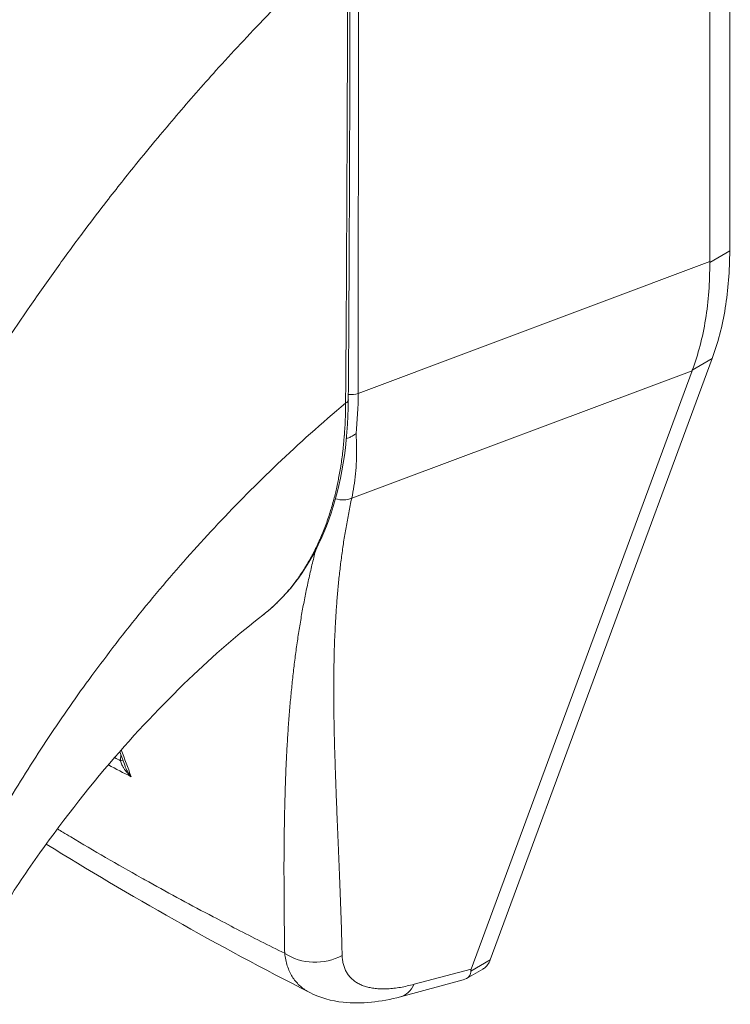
# Model space of a CAD drawing. Header units: inches. Extents: x 23 to 461, y 9 to 290.
# Tile 48 of 57: x 436.273 to 437.146, y 127.887 to 129.096. Entities that reach past the tile are written whole.
import ezdxf

# ---------------------------------------------------------------- set-up
doc = ezdxf.new("R2010")
doc.units = ezdxf.units.IN
doc.header["$LTSCALE"] = 28
doc.header["$MEASUREMENT"] = 0
doc.layers.add('Visible (ANSI)', color=7, linetype='Continuous', lineweight=5)
doc.layers.add('Visible Narrow (ANSI)', color=7, linetype='Continuous', lineweight=5)

msp = doc.modelspace()

# ---------------------------------------------------------------- linework, layer by layer
at = {"layer": 'Visible (ANSI)'}
for p, q in [((437.1452, 128.8123), (437.1459, 129.4935)), ((437.1206, 128.799), (437.1214, 129.4743)), ((436.5179, 129.0377), (436.5179, 129.0377)), ((436.5064, 129.0249), (436.5064, 129.0249)), ((436.8511, 127.9417), (437.1237, 128.68)), ((436.8276, 127.9303), (437.0989, 128.6651)), ((436.5717, 128.3649), (436.5717, 128.3649)), ((436.3605, 128.289), (436.3605, 128.289)), ((436.8218, 127.9186), (436.8421, 127.9303)), ((436.7407, 127.8963), (436.8177, 127.9169)), ((436.6293, 127.9015), (436.6293, 127.9015))]:
    msp.add_line(p, q, dxfattribs=at)
for centre, major_axis, ratio, start_param, end_param in [((436.2403, 129.0852), (-0.2603, 0.4508), 0.57735, 4.402829, 4.402831), ((436.2078, 129.0665), (0.3368, -0.5834), 0.57735, 6.173413, 6.173453), ((436.2078, 129.0665), (0.3521, -0.6099), 0.57735, 6.053598, 6.053636), ((437.067, 128.0471), (-0.2394, -0.1205), 0.106992, 6.16902, 6.237848)]:
    msp.add_ellipse(centre, major_axis=major_axis, ratio=ratio, start_param=start_param, end_param=end_param, dxfattribs=at)
for points in [[(436.6789, 129.202), (436.6787, 129.0108), (436.6781, 128.8198), (436.6767, 128.6293)], [(437.1206, 128.799), (437.1206, 128.7987), (437.1206, 128.7984), (437.1206, 128.7981)], [(437.0992, 128.6658), (437.0991, 128.6656), (437.099, 128.6654), (437.0989, 128.6651)], [(436.4025, 128.1795), (436.4003, 128.1854), (436.3981, 128.1912), (436.3959, 128.1971)], [(436.6293, 127.9015), (436.516, 127.9594), (436.4075, 128.0204), (436.3057, 128.0838)]]:
    msp.add_open_spline(points, degree=3, dxfattribs=at)
for points, knots in [([(437.1452, 128.8123), (437.1452, 128.7878), (437.1433, 128.7643), (437.1361, 128.7199), (437.1308, 128.6991), (437.1237, 128.68)], [0, 0, 0, 0, 0.294946, 0.294946, 0.5898921, 0.5898921, 0.5898921, 0.5898921]), ([(437.0992, 128.6658), (437.1065, 128.685), (437.1119, 128.7059), (437.1191, 128.7503), (437.1208, 128.7737), (437.1206, 128.7981)], [-0.5896434, -0.5896434, -0.5896434, -0.5896434, -0.2948439, -0.2948439, 0, 0, 0, 0]), ([(436.6767, 128.6293), (436.6764, 128.5752), (436.6683, 128.5249), (436.6375, 128.4395), (436.6144, 128.4031), (436.5809, 128.3723), (436.5763, 128.3685), (436.5717, 128.3649)], [0, 0, 0, 0, 0.647397, 0.647397, 1.290887, 1.290887, 1.387391, 1.387391, 1.387391, 1.387391]), ([(436.6743, 128.5815), (436.6753, 128.5819), (436.6763, 128.5823), (436.6788, 128.5833), (436.6802, 128.584), (436.683, 128.5855), (436.6842, 128.5863), (436.6857, 128.5875), (436.686, 128.5877), (436.6862, 128.5879)], [0.02324977, 0.02324977, 0.02324977, 0.02324977, 0.03464891, 0.03464891, 0.05076492, 0.05076492, 0.06565697, 0.06565697, 0.06905546, 0.06905546, 0.06905546, 0.06905546]), ([(436.5717, 128.3649), (436.5428, 128.3426), (436.5115, 128.3156), (436.448, 128.2547), (436.415, 128.2197), (436.3493, 128.1428), (436.3162, 128.0996), (436.2709, 128.0341), (436.256, 128.0113), (436.2423, 127.989)], [0, 0, 0, 0, 0.448146, 0.448146, 0.920661, 0.920661, 1.442505, 1.442505, 1.718271, 1.718271, 1.718271, 1.718271]), ([(436.8511, 127.9417), (436.8503, 127.9394), (436.8482, 127.9355), (436.8448, 127.9321), (436.8427, 127.9306), (436.8421, 127.9303)], [0, 0, 0, 0, 0.1629274, 0.3097424, 0.3634826, 0.3634826, 0.3634826, 0.3634826]), ([(436.8177, 127.9169), (436.821, 127.9178), (436.8235, 127.9194), (436.8269, 127.9237), (436.8273, 127.9261), (436.8272, 127.9279)], [-0.07747124, -0.07747124, -0.07747124, -0.07747124, -0.03979196, -0.03979196, 0, 0, 0, 0]), ([(436.7407, 127.8963), (436.7167, 127.8899), (436.693, 127.887), (436.6562, 127.8911), (436.6421, 127.8949), (436.6293, 127.9015)], [0, 0, 0, 0, 0.2801977, 0.2801977, 0.4563512, 0.4563512, 0.4563512, 0.4563512])]:
    msp.add_open_spline(points, degree=3, knots=knots, dxfattribs=at)
at = {"layer": 'Visible Narrow (ANSI)'}
for p, q in [((436.6889, 128.6372), (436.6895, 129.2251)), ((437.1452, 128.8123), (437.1206, 128.7981)), ((436.6889, 128.6372), (437.1206, 128.799)), ((436.284, 128.7417), (436.2841, 128.7417)), ((437.1237, 128.68), (437.0992, 128.6658)), ((436.6809, 128.5085), (437.0989, 128.6651)), ((436.4966, 128.4554), (436.4966, 128.4554)), ((436.6378, 128.449), (436.6378, 128.449)), ((436.3622, 128.2914), (436.3622, 128.2914)), ((436.8511, 127.9417), (436.8272, 127.9279)), ((436.7576, 127.9116), (436.8276, 127.9303))]:
    msp.add_line(p, q, dxfattribs=at)
for centre, major_axis, ratio, start_param, end_param in [((436.2077, 129.0665), (-0.2527, 0.4377), 0.57735, 4.361503, 4.361504), ((436.2078, 129.0665), (0.2404, -0.4164), 0.57735, 1.189663, 1.189665), ((436.6801, 128.6445), (0.0153, 0), 0.578085, 4.497121, 5.323892), ((436.3065, 128.8607), (-0.2694, 0.4718), 0.575072, 3.81352, 3.928358), ((436.6676, 128.6293), (0.00919, -0.00006), 0.581904, 5.407783, 6.283185), ((436.6801, 128.6445), (0.0153, 0), 0.578085, 4.269938, 4.269976), ((436.6674, 128.5282), (-0.0248, 0.0076), 0.824437, 1.565358, 2.377313), ((436.2265, 128.2082), (-0.088, -0.1525), 0.57735, 2.326839, 2.3269), ((436.2156, 128.2145), (-0.0804, -0.1392), 0.57735, 2.051131, 2.051428), ((436.3917, 128.1873), (-0.00918, -0.00017), 0.176273, 2.184863, 2.654042), ((436.6365, 127.9909), (-0.0612, -0.0017), 0.852585, 0.880135, 2.111048), ((436.7249, 127.9555), (0.0159, -0.0592), 0.593437, 6.283184, 6.873718)]:
    msp.add_ellipse(centre, major_axis=major_axis, ratio=ratio, start_param=start_param, end_param=end_param, dxfattribs=at)
for points, knots in [([(436.1684, 128.5583), (436.1702, 128.5614), (436.172, 128.5645), (436.1738, 128.5676), (436.1872, 128.5907), (436.2014, 128.6143), (436.2166, 128.6387), (436.2186, 128.6419), (436.2206, 128.6451), (436.2227, 128.6483), (436.236, 128.6695), (436.2502, 128.6914), (436.2647, 128.7131), (436.2716, 128.7234), (436.2785, 128.7336), (436.2855, 128.7438), (436.2964, 128.7596), (436.3073, 128.7751), (436.3182, 128.7903), (436.3289, 128.8052), (436.3395, 128.8197), (436.3501, 128.8338), (436.3592, 128.846), (436.3683, 128.858), (436.3775, 128.8699), (436.3898, 128.8858), (436.4022, 128.9016), (436.4153, 128.9178), (436.4242, 128.9287), (436.4333, 128.9399), (436.4428, 128.9512), (436.4577, 128.9691), (436.4734, 128.9875), (436.4898, 129.0061), (436.4977, 129.0152), (436.5059, 129.0243), (436.5142, 129.0336), (436.5338, 129.0553), (436.5544, 129.0775), (436.5762, 129.1), (436.5814, 129.1054), (436.5866, 129.1108), (436.5919, 129.1162), (436.6183, 129.1431), (436.6463, 129.1705), (436.6759, 129.1981)], [0, 0, 0, 0, 0.0152892, 0.0152892, 0.0152892, 0.1281656, 0.1281656, 0.1281656, 0.1428571, 0.1428571, 0.1428571, 0.2397281, 0.2397281, 0.2397281, 0.2857143, 0.2857143, 0.2857143, 0.3578831, 0.3578831, 0.3578831, 0.4285714, 0.4285714, 0.4285714, 0.4897426, 0.4897426, 0.4897426, 0.5714286, 0.5714286, 0.5714286, 0.6267197, 0.6267197, 0.6267197, 0.7142857, 0.7142857, 0.7142857, 0.756805, 0.756805, 0.756805, 0.8571429, 0.8571429, 0.8571429, 0.8810186, 0.8810186, 0.8810186, 1, 1, 1, 1]), ([(436.6734, 128.6252), (436.6738, 128.6721), (436.6741, 128.7191), (436.6744, 128.764), (436.6746, 128.809), (436.6748, 128.8518), (436.675, 128.8977), (436.6753, 128.9436), (436.6755, 128.9926), (436.6756, 129.0418), (436.6758, 129.0911), (436.6759, 129.1408), (436.6759, 129.1981)], [0, 0, 0, 0, 0.25, 0.25, 0.25, 0.5, 0.5, 0.5, 0.75, 0.75, 0.75, 1, 1, 1, 1]), ([(436.1936, 128.0171), (436.2047, 128.0394), (436.217, 128.0628), (436.231, 128.0879), (436.2451, 128.113), (436.2608, 128.1398), (436.2772, 128.166), (436.2936, 128.1923), (436.3105, 128.2181), (436.328, 128.2434), (436.3455, 128.2687), (436.3634, 128.2935), (436.3838, 128.3201), (436.4041, 128.3468), (436.4269, 128.3751), (436.4492, 128.4015), (436.4716, 128.4279), (436.4936, 128.4524), (436.5166, 128.4769), (436.5397, 128.5014), (436.5639, 128.5259), (436.5899, 128.5506), (436.616, 128.5754), (436.6438, 128.6005), (436.6734, 128.6252)], [0, 0, 0, 0, 0.125, 0.125, 0.125, 0.25, 0.25, 0.25, 0.375, 0.375, 0.375, 0.5, 0.5, 0.5, 0.625, 0.625, 0.625, 0.75, 0.75, 0.75, 0.875, 0.875, 0.875, 1, 1, 1, 1]), ([(436.5717, 128.3649), (436.5719, 128.3651), (436.5721, 128.3652), (436.5722, 128.3654), (436.5732, 128.3661), (436.5741, 128.3668), (436.5751, 128.3676), (436.5787, 128.3705), (436.5824, 128.3738), (436.5861, 128.3772), (436.587, 128.378), (436.5879, 128.3789), (436.5888, 128.3798), (436.5925, 128.3834), (436.5963, 128.3873), (436.5998, 128.3913), (436.6006, 128.3921), (436.6014, 128.393), (436.6021, 128.3939), (436.6057, 128.398), (436.609, 128.4022), (436.6123, 128.4066), (436.6129, 128.4075), (436.6136, 128.4083), (436.6142, 128.4092), (436.6174, 128.4137), (436.6205, 128.4183), (436.6235, 128.423), (436.624, 128.4238), (436.6245, 128.4247), (436.625, 128.4255), (436.628, 128.4304), (436.6308, 128.4353), (436.6334, 128.4403), (436.6338, 128.4411), (436.6342, 128.4419), (436.6346, 128.4427), (436.6373, 128.4478), (436.6397, 128.4531), (436.642, 128.4583), (436.6424, 128.4591), (436.6427, 128.4598), (436.643, 128.4605), (436.6453, 128.4659), (436.6475, 128.4713), (436.6495, 128.4768), (436.6497, 128.4775), (436.6499, 128.4781), (436.6502, 128.4788), (436.6522, 128.4844), (436.654, 128.49), (436.6556, 128.4954), (436.6558, 128.496), (436.656, 128.4965), (436.6561, 128.4971), (436.6578, 128.5026), (436.6592, 128.5078), (436.6605, 128.513), (436.6606, 128.5134), (436.6607, 128.5139), (436.6608, 128.5143), (436.6621, 128.5195), (436.6632, 128.5246), (436.6643, 128.5299), (436.6643, 128.5302), (436.6644, 128.5306), (436.6645, 128.531), (436.6655, 128.5363), (436.6665, 128.5418), (436.6674, 128.5475), (436.6675, 128.5478), (436.6675, 128.5481), (436.6676, 128.5483), (436.6685, 128.5541), (436.6693, 128.5599), (436.67, 128.5659), (436.67, 128.5661), (436.67, 128.5663), (436.67, 128.5665), (436.6707, 128.5726), (436.6713, 128.5789), (436.6718, 128.5853), (436.6718, 128.5854), (436.6719, 128.5855), (436.6719, 128.5857), (436.6724, 128.5922), (436.6728, 128.599), (436.673, 128.6056), (436.6733, 128.6123), (436.6734, 128.6188), (436.6734, 128.6252)], [0.7009016, 0.7009016, 0.7009016, 0.7009016, 0.7017394, 0.7017394, 0.7017394, 0.7058824, 0.7058824, 0.7058824, 0.7216774, 0.7216774, 0.7216774, 0.7254902, 0.7254902, 0.7254902, 0.7415813, 0.7415813, 0.7415813, 0.745098, 0.745098, 0.745098, 0.7614429, 0.7614429, 0.7614429, 0.7647059, 0.7647059, 0.7647059, 0.781345, 0.781345, 0.781345, 0.7843137, 0.7843137, 0.7843137, 0.8012383, 0.8012383, 0.8012383, 0.8039216, 0.8039216, 0.8039216, 0.8211313, 0.8211313, 0.8211313, 0.8235294, 0.8235294, 0.8235294, 0.841031, 0.841031, 0.841031, 0.8431373, 0.8431373, 0.8431373, 0.8609352, 0.8609352, 0.8609352, 0.8627451, 0.8627451, 0.8627451, 0.8808002, 0.8808002, 0.8808002, 0.8823529, 0.8823529, 0.8823529, 0.9006992, 0.9006992, 0.9006992, 0.9019608, 0.9019608, 0.9019608, 0.9206058, 0.9206058, 0.9206058, 0.9215686, 0.9215686, 0.9215686, 0.9404978, 0.9404978, 0.9404978, 0.9411765, 0.9411765, 0.9411765, 0.9603964, 0.9603964, 0.9603964, 0.9607843, 0.9607843, 0.9607843, 0.9802899, 0.9802899, 0.9802899, 1, 1, 1, 1]), ([(436.6862, 128.5879), (436.6866, 128.5821), (436.6868, 128.5764), (436.6869, 128.5709), (436.687, 128.5653), (436.6869, 128.5598), (436.6867, 128.5544), (436.6865, 128.549), (436.6861, 128.5437), (436.6856, 128.5385), (436.6851, 128.5333), (436.6845, 128.5282), (436.6837, 128.5232), (436.6829, 128.5182), (436.682, 128.5133), (436.6809, 128.5085)], [0, 0, 0, 0, 0.2, 0.2, 0.2, 0.4, 0.4, 0.4, 0.6, 0.6, 0.6, 0.8, 0.8, 0.8, 1, 1, 1, 1]), ([(436.6809, 128.5085), (436.6797, 128.5026), (436.6784, 128.4966), (436.6773, 128.4906), (436.6761, 128.4846), (436.675, 128.4787), (436.674, 128.4727), (436.6729, 128.4668), (436.6719, 128.4608), (436.671, 128.4549), (436.6701, 128.4489), (436.6693, 128.443), (436.6685, 128.437), (436.6677, 128.4311), (436.6669, 128.4251), (436.6663, 128.4192), (436.6656, 128.4132), (436.6649, 128.4073), (436.6644, 128.4013), (436.6638, 128.3953), (436.6633, 128.3893), (436.6628, 128.3832), (436.6623, 128.3772), (436.6619, 128.3712), (436.6615, 128.3651), (436.6611, 128.359), (436.6608, 128.3529), (436.6605, 128.3467), (436.6602, 128.3406), (436.6599, 128.3344), (436.6597, 128.3282), (436.6595, 128.3219), (436.6593, 128.3156), (436.6592, 128.3093), (436.6591, 128.303), (436.659, 128.2966), (436.6589, 128.2901), (436.6589, 128.2837), (436.6588, 128.2771), (436.6588, 128.2705), (436.6589, 128.2639), (436.6589, 128.2573), (436.659, 128.2505), (436.659, 128.2438), (436.6591, 128.2369), (436.6593, 128.23), (436.6594, 128.223), (436.6596, 128.216), (436.6597, 128.2089), (436.6599, 128.2017), (436.6601, 128.1945), (436.6604, 128.1871), (436.6606, 128.1797), (436.6608, 128.1722), (436.6611, 128.1646), (436.6614, 128.157), (436.6617, 128.1492), (436.662, 128.1413), (436.6623, 128.1334), (436.6626, 128.1254), (436.6629, 128.1171), (436.6633, 128.1089), (436.6636, 128.1005), (436.664, 128.092), (436.6643, 128.0834), (436.6647, 128.0746), (436.6651, 128.0657), (436.6654, 128.0567), (436.6658, 128.0476), (436.6662, 128.0382), (436.6665, 128.0288), (436.6669, 128.0192), (436.6672, 128.0093), (436.6676, 127.9995), (436.668, 127.9894), (436.6683, 127.979), (436.6686, 127.9686), (436.6689, 127.958), (436.6692, 127.947)], [0, 0, 0, 0, 0.038462, 0.038462, 0.038462, 0.076923, 0.076923, 0.076923, 0.115385, 0.115385, 0.115385, 0.153846, 0.153846, 0.153846, 0.192308, 0.192308, 0.192308, 0.230769, 0.230769, 0.230769, 0.269231, 0.269231, 0.269231, 0.307692, 0.307692, 0.307692, 0.346154, 0.346154, 0.346154, 0.384615, 0.384615, 0.384615, 0.423077, 0.423077, 0.423077, 0.461538, 0.461538, 0.461538, 0.5, 0.5, 0.5, 0.538462, 0.538462, 0.538462, 0.576923, 0.576923, 0.576923, 0.615385, 0.615385, 0.615385, 0.653846, 0.653846, 0.653846, 0.692308, 0.692308, 0.692308, 0.730769, 0.730769, 0.730769, 0.769231, 0.769231, 0.769231, 0.807692, 0.807692, 0.807692, 0.846154, 0.846154, 0.846154, 0.884615, 0.884615, 0.884615, 0.923077, 0.923077, 0.923077, 0.961538, 0.961538, 0.961538, 1, 1, 1, 1]), ([(436.6367, 128.4449), (436.6361, 128.4425), (436.6355, 128.4402), (436.6349, 128.4378), (436.6334, 128.4318), (436.6319, 128.4259), (436.6305, 128.4199), (436.6291, 128.4139), (436.6278, 128.4078), (436.6265, 128.4018), (436.6252, 128.3958), (436.624, 128.3898), (436.6228, 128.3837), (436.6216, 128.3777), (436.6205, 128.3716), (436.6194, 128.3655), (436.6184, 128.3594), (436.6173, 128.3532), (436.6163, 128.3471), (436.6154, 128.3409), (436.6144, 128.3347), (436.6135, 128.3285), (436.6126, 128.3222), (436.6118, 128.3159), (436.611, 128.3096), (436.6102, 128.3032), (436.6094, 128.2968), (436.6087, 128.2904), (436.608, 128.2839), (436.6073, 128.2774), (436.6067, 128.2708), (436.606, 128.2642), (436.6054, 128.2576), (436.6048, 128.2509), (436.6043, 128.2441), (436.6037, 128.2373), (436.6032, 128.2304), (436.6027, 128.2235), (436.6023, 128.2165), (436.6019, 128.2094), (436.6014, 128.2023), (436.6011, 128.195), (436.6007, 128.1877), (436.6003, 128.1804), (436.6, 128.1729), (436.5997, 128.1654), (436.5994, 128.1578), (436.5992, 128.1501), (436.599, 128.1422), (436.5987, 128.1344), (436.5986, 128.1264), (436.5984, 128.1182), (436.5982, 128.1101), (436.5981, 128.1018), (436.598, 128.0933), (436.5979, 128.0848), (436.5978, 128.0761), (436.5978, 128.0672), (436.5977, 128.0583), (436.5977, 128.0492), (436.5978, 128.0399), (436.5978, 128.0306), (436.5978, 128.0211), (436.5979, 128.0114), (436.598, 128.0016), (436.598, 127.9916), (436.5982, 127.9813), (436.5983, 127.971), (436.5985, 127.9605), (436.5986, 127.9496)], [0.1387544, 0.1387544, 0.1387544, 0.1387544, 0.1538462, 0.1538462, 0.1538462, 0.1923077, 0.1923077, 0.1923077, 0.2307692, 0.2307692, 0.2307692, 0.2692308, 0.2692308, 0.2692308, 0.3076923, 0.3076923, 0.3076923, 0.3461538, 0.3461538, 0.3461538, 0.3846154, 0.3846154, 0.3846154, 0.4230769, 0.4230769, 0.4230769, 0.4615385, 0.4615385, 0.4615385, 0.5, 0.5, 0.5, 0.5384615, 0.5384615, 0.5384615, 0.5769231, 0.5769231, 0.5769231, 0.6153846, 0.6153846, 0.6153846, 0.6538462, 0.6538462, 0.6538462, 0.6923077, 0.6923077, 0.6923077, 0.7307692, 0.7307692, 0.7307692, 0.7692308, 0.7692308, 0.7692308, 0.8076923, 0.8076923, 0.8076923, 0.8461538, 0.8461538, 0.8461538, 0.8846154, 0.8846154, 0.8846154, 0.9230769, 0.9230769, 0.9230769, 0.9615385, 0.9615385, 0.9615385, 1, 1, 1, 1]), ([(436.4101, 128.1664), (436.4089, 128.1675), (436.4078, 128.1685), (436.4068, 128.1695), (436.4058, 128.1705), (436.4049, 128.1716), (436.4041, 128.1726), (436.4033, 128.1736), (436.4026, 128.1745), (436.4019, 128.1755), (436.4012, 128.1765), (436.4006, 128.1774), (436.4001, 128.1783), (436.3996, 128.1793), (436.3991, 128.1802), (436.3987, 128.181), (436.3983, 128.1819), (436.398, 128.1828), (436.3977, 128.1836), (436.3974, 128.1845), (436.3972, 128.1853), (436.397, 128.1861)], [0, 0, 0, 0, 0.1428571, 0.1428571, 0.1428571, 0.2857143, 0.2857143, 0.2857143, 0.4285714, 0.4285714, 0.4285714, 0.5714286, 0.5714286, 0.5714286, 0.7142857, 0.7142857, 0.7142857, 0.8571429, 0.8571429, 0.8571429, 0.9999993, 0.9999993, 0.9999993, 0.9999993]), ([(436.4101, 128.1664), (436.409, 128.1678), (436.408, 128.1691), (436.4072, 128.1704), (436.4063, 128.1718), (436.4055, 128.1731), (436.4048, 128.1743), (436.4042, 128.1756), (436.4036, 128.1768), (436.4031, 128.178), (436.4029, 128.1785), (436.4027, 128.179), (436.4025, 128.1795)], [0.0000004, 0.0000004, 0.0000004, 0.0000004, 0.1666667, 0.1666667, 0.1666667, 0.3333333, 0.3333333, 0.3333333, 0.5, 0.5, 0.5, 0.5673985, 0.5673985, 0.5673985, 0.5673985]), ([(436.5986, 127.9496), (436.579, 127.9593), (436.5595, 127.9692), (436.54, 127.9792), (436.5302, 127.9843), (436.5204, 127.9894), (436.5106, 127.9945), (436.4843, 128.0084), (436.4578, 128.0227), (436.4317, 128.0372), (436.4285, 128.039), (436.4254, 128.0407), (436.4222, 128.0425), (436.393, 128.0589), (436.3642, 128.0756), (436.3358, 128.0925), (436.3326, 128.0945), (436.3293, 128.0964), (436.326, 128.0984), (436.3238, 128.0997), (436.3216, 128.1011), (436.3194, 128.1024)], [0, 0, 0, 0, 0.1332987, 0.1332987, 0.1332987, 0.2, 0.2, 0.2, 0.378562, 0.378562, 0.378562, 0.4, 0.4, 0.4, 0.6, 0.6, 0.6, 0.6231445, 0.6231445, 0.6231445, 0.638917, 0.638917, 0.638917, 0.638917]), ([(436.5986, 127.9496), (436.5989, 127.9468), (436.5993, 127.9442), (436.5998, 127.9416), (436.6004, 127.939), (436.601, 127.9365), (436.6018, 127.9342), (436.6026, 127.9318), (436.6035, 127.9295), (436.6045, 127.9273), (436.6055, 127.9251), (436.6066, 127.923), (436.6078, 127.921), (436.6091, 127.919), (436.6104, 127.9172), (436.6119, 127.9154), (436.6133, 127.9136), (436.6149, 127.9119), (436.6166, 127.9103), (436.6183, 127.9088), (436.6201, 127.9073), (436.622, 127.9059), (436.6238, 127.9046), (436.6258, 127.9033), (436.6279, 127.9022), (436.6284, 127.9019), (436.6288, 127.9017), (436.6293, 127.9015)], [0, 0, 0, 0, 0.0555556, 0.0555556, 0.0555556, 0.1111111, 0.1111111, 0.1111111, 0.1666667, 0.1666667, 0.1666667, 0.2222222, 0.2222222, 0.2222222, 0.2777778, 0.2777778, 0.2777778, 0.3333333, 0.3333333, 0.3333333, 0.3888889, 0.3888889, 0.3888889, 0.4444444, 0.4444444, 0.4444444, 0.4563826, 0.4563826, 0.4563826, 0.4563826]), ([(436.6692, 127.947), (436.6693, 127.945), (436.6694, 127.9431), (436.6697, 127.9412), (436.6699, 127.9394), (436.6703, 127.9376), (436.6707, 127.9359), (436.6712, 127.9341), (436.6717, 127.9325), (436.6724, 127.9309), (436.673, 127.9293), (436.6738, 127.9278), (436.6746, 127.9264), (436.6754, 127.9249), (436.6763, 127.9236), (436.6774, 127.9223), (436.6784, 127.921), (436.6795, 127.9197), (436.6807, 127.9186), (436.6819, 127.9174), (436.6832, 127.9164), (436.6845, 127.9154), (436.6859, 127.9144), (436.6874, 127.9135), (436.6889, 127.9126), (436.6904, 127.9118), (436.6921, 127.911), (436.6938, 127.9103), (436.6955, 127.9096), (436.6973, 127.909), (436.6992, 127.9085), (436.701, 127.908), (436.703, 127.9075), (436.705, 127.9072), (436.707, 127.9068), (436.7091, 127.9065), (436.7113, 127.9063), (436.7135, 127.9061), (436.7157, 127.906), (436.718, 127.906), (436.7203, 127.9059), (436.7227, 127.906), (436.7252, 127.9061), (436.7276, 127.9062), (436.7302, 127.9064), (436.7327, 127.9067), (436.7353, 127.907), (436.738, 127.9074), (436.7407, 127.9078), (436.7434, 127.9083), (436.7461, 127.9088), (436.749, 127.9095), (436.7518, 127.9101), (436.7547, 127.9108), (436.7576, 127.9116)], [0, 0, 0, 0, 0.055556, 0.055556, 0.055556, 0.111111, 0.111111, 0.111111, 0.166667, 0.166667, 0.166667, 0.222222, 0.222222, 0.222222, 0.277778, 0.277778, 0.277778, 0.333333, 0.333333, 0.333333, 0.388889, 0.388889, 0.388889, 0.444444, 0.444444, 0.444444, 0.5, 0.5, 0.5, 0.555556, 0.555556, 0.555556, 0.611111, 0.611111, 0.611111, 0.666667, 0.666667, 0.666667, 0.722222, 0.722222, 0.722222, 0.777778, 0.777778, 0.777778, 0.833333, 0.833333, 0.833333, 0.888889, 0.888889, 0.888889, 0.944444, 0.944444, 0.944444, 1, 1, 1, 1])]:
    msp.add_open_spline(points, degree=3, knots=knots, dxfattribs=at)
for points in [[(436.397, 128.1861), (436.3945, 128.1874), (436.3921, 128.1886), (436.3896, 128.1899)], [(436.397, 128.1861), (436.397, 128.1883), (436.3971, 128.1905), (436.3975, 128.1929)], [(436.3978, 128.1993), (436.4018, 128.1885), (436.4059, 128.1776), (436.4101, 128.1664)], [(436.4101, 128.1664), (436.4006, 128.1712), (436.3913, 128.1761), (436.382, 128.181)]]:
    msp.add_open_spline(points, degree=3, dxfattribs=at)

doc.saveas('drawing.dxf')
